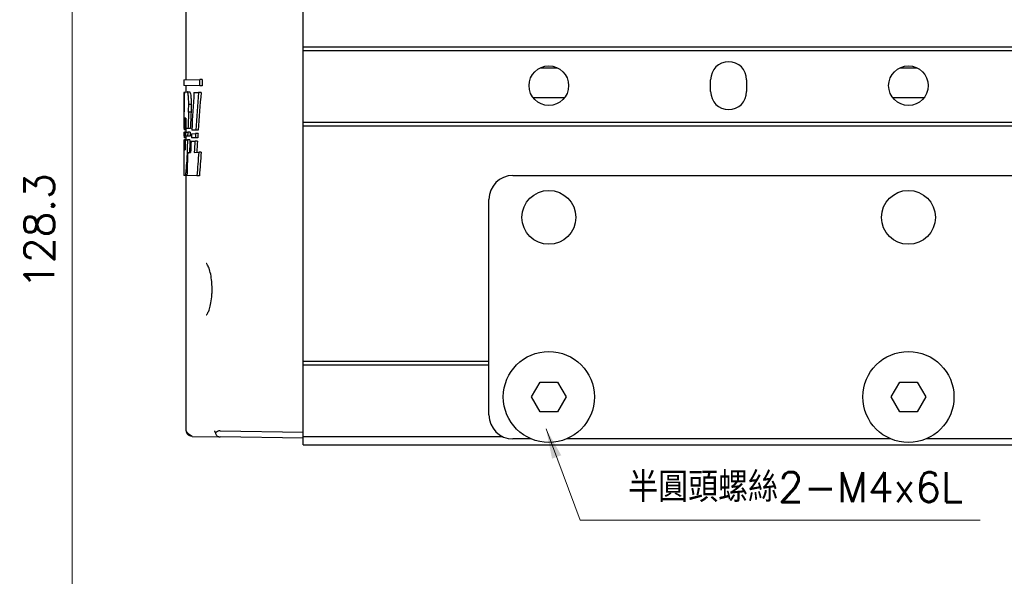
# Model space of a CAD drawing. Header units: millimetres. Extents: x 399 to 6076, y -1991 to 1602.
# Tile 249 of 256: x 5266 to 5348, y -352 to -305. Entities that reach past the tile are written whole.
import ezdxf

# ---------------------------------------------------------------- set-up
doc = ezdxf.new("R2010")
doc.units = ezdxf.units.MM
for name, color, linetype, lineweight in [('AM_0', 7, 'Continuous', 50), ('AM_5', 3, 'Continuous', 25), ('可見 (ISO)', 7, 'Continuous', 25)]:
    doc.layers.add(name, color=color, linetype=linetype, lineweight=lineweight)
doc.styles.add('尺寸標註', font='romans.shx', dxfattribs={"bigfont": 'CHINESET.SHX'})
doc.dimstyles.new('CNS1', dxfattribs={"dimtxt": 2.5, "dimasz": 2.5, "dimexe": 1, "dimexo": 1, "dimgap": 1.5, "dimtad": 1, "dimtoh": 1, "dimdec": 1, "dimdsep": 46, "dimtxsty": '尺寸標註', "dimcen": 0, "dimclrd": 2, "dimclre": 2, "dimclrt": 1, "dimadec": 0, "dimazin": 2, "dimtp": 0.1, "dimtm": 0.1, "dimtfac": 0.71, "dimtdec": 1, "dimtmove": 0, "dimatfit": 0, "dimfxl": 0, "dimlwd": 13, "dimlwe": 13, "dimarcsym": 0})
doc.dimstyles.new('CNS1$0', dxfattribs={"dimtxt": 2.5, "dimasz": 2.5, "dimexe": 1, "dimexo": 1, "dimgap": 1.5, "dimtad": 1, "dimtoh": 1, "dimdec": 1, "dimdsep": 46, "dimtxsty": '尺寸標註', "dimcen": 0, "dimclrd": 2, "dimclre": 2, "dimclrt": 1, "dimadec": 0, "dimazin": 2, "dimtp": 0.1, "dimtm": 0.1, "dimtfac": 0.71, "dimtdec": 1, "dimtmove": 0, "dimatfit": 0, "dimfxl": 0, "dimlwd": 13, "dimlwe": 13, "dimarcsym": 0})

# ---------------------------------------------------------------- blocks, each defined once
blk = doc.blocks.new('*D424')
at = {"layer": 'AM_5', "color": 2, "lineweight": 13}
for p, q in [((5305.002, -258.886), (5269.22, -258.886)), ((5270.22, -261.386), (5270.22, -384.669)), ((5384.05, -387.169), (5269.22, -387.169))]:
    blk.add_line(p, q, dxfattribs=at)
at = {"layer": 'AM_5', "color": 2}
for points in [[(5269.804, -261.386), (5270.637, -261.386), (5270.22, -258.886)], [(5269.804, -384.669), (5270.637, -384.669), (5270.22, -387.169)]]:
    blk.add_solid(points, dxfattribs=at)
at = {"layer": 'Defpoints', "color": 0}
for p in [(5306.002, -258.886), (5270.22, -387.169), (5385.05, -387.169)]:
    blk.add_point(p, dxfattribs=at)
at = {"layer": 'AM_5', "color": 1, "insert": (5267.47, -323.028), "char_height": 2.5, "attachment_point": 5, "rotation": 90, "style": '尺寸標註'}
blk.add_mtext('128.3', dxfattribs=at)

msp = doc.modelspace()

# ---------------------------------------------------------------- linework, layer by layer
at = {"layer": '可見 (ISO)'}
for p, q in [((5279.73, -310.395), (5279.73, -291.797)), ((5289.48, -307.636), (5289.48, -298.186)), ((5289.48, -307.936), (5289.48, -307.636)), ((5289.48, -307.636), (5361.48, -307.636)), ((5289.48, -307.936), (5361.48, -307.936)), ((5289.48, -313.936), (5289.48, -307.936)), ((5279.53, -310.399), (5280.86, -310.375)), ((5279.53, -310.399), (5279.53, -310.876)), ((5281.067, -310.372), (5280.86, -310.375)), ((5280.86, -310.9), (5280.86, -310.375)), ((5281.067, -310.372), (5281.067, -310.903)), ((5323.48, -311.386), (5323.48, -310.386)), ((5326.48, -310.386), (5326.48, -311.386)), ((5280.86, -310.9), (5279.53, -310.876)), ((5279.73, -311.416), (5279.73, -310.88)), ((5281.067, -310.903), (5280.86, -310.9)), ((5279.577, -311.47), (5279.531, -311.47)), ((5279.586, -311.418), (5279.816, -311.414)), ((5279.817, -311.414), (5280.018, -311.411)), ((5280.372, -311.456), (5280.754, -311.449)), ((5280.96, -311.445), (5280.754, -311.449)), ((5280.133, -312.47), (5279.931, -312.47)), ((5279.699, -313.614), (5279.6, -313.612)), ((5280.124, -313.102), (5279.922, -313.101)), ((5279.586, -314.452), (5279.532, -314.451)), ((5279.73, -314.586), (5279.548, -314.583)), ((5279.677, -314.454), (5279.586, -314.452)), ((5279.866, -314.457), (5279.677, -314.454)), ((5279.73, -314.776), (5279.73, -314.455)), ((5280.068, -314.461), (5279.866, -314.457)), ((5280.526, -314.6), (5280.189, -314.594)), ((5280.731, -314.604), (5280.526, -314.6)), ((5289.48, -313.936), (5361.48, -313.936)), ((5289.48, -314.236), (5289.48, -313.936)), ((5289.48, -333.889), (5289.48, -314.236)), ((5289.48, -314.236), (5361.48, -314.236)), ((5279.575, -315.102), (5279.53, -315.101)), ((5279.53, -315.407), (5279.571, -315.407)), ((5279.531, -314.78), (5279.579, -314.779)), ((5279.73, -315.236), (5279.544, -315.232)), ((5279.653, -315.405), (5279.571, -315.407)), ((5279.66, -315.103), (5279.575, -315.102)), ((5279.669, -314.777), (5279.579, -314.779)), ((5279.653, -315.405), (5279.833, -315.402)), ((5279.841, -315.106), (5279.66, -315.103)), ((5279.669, -314.777), (5279.854, -314.774)), ((5279.73, -315.404), (5279.73, -315.104)), ((5280.035, -315.399), (5279.833, -315.402)), ((5280.043, -315.11), (5279.841, -315.106)), ((5280.056, -314.771), (5279.854, -314.774)), ((5280.478, -315.249), (5280.151, -315.243)), ((5280.17, -314.9), (5280.502, -314.894)), ((5280.683, -315.252), (5280.478, -315.249)), ((5280.708, -314.89), (5280.502, -314.894)), ((5279.53, -315.556), (5279.53, -318.261)), ((5279.561, -316.255), (5279.634, -316.254)), ((5280.133, -315.528), (5280.457, -315.523)), ((5280.662, -315.519), (5280.457, -315.523)), ((5279.852, -316.47), (5280.084, -316.466)), ((5280.396, -316.461), (5280.765, -316.454)), ((5280.971, -316.451), (5280.765, -316.454)), ((5279.821, -317.286), (5279.767, -317.285)), ((5279.648, -318.391), (5279.532, -318.389)), ((5279.782, -318.394), (5279.648, -318.391)), ((5279.73, -339.674), (5279.73, -318.393)), ((5280.619, -318.408), (5279.782, -318.394)), ((5280.824, -318.412), (5280.619, -318.408)), ((5306.98, -318.386), (5382.05, -318.386)), ((5304.98, -338.386), (5304.98, -320.386)), ((5289.48, -334.189), (5289.48, -333.889)), ((5289.48, -333.889), (5304.98, -333.889)), ((5289.48, -340.189), (5289.48, -334.189)), ((5289.48, -334.189), (5304.98, -334.189)), ((5308.537, -336.886), (5309.258, -335.636)), ((5309.258, -335.636), (5310.702, -335.636)), ((5310.702, -335.636), (5311.424, -336.886)), ((5338.537, -336.886), (5339.258, -335.636)), ((5339.258, -335.636), (5340.702, -335.636)), ((5340.702, -335.636), (5341.424, -336.886)), ((5309.258, -338.136), (5308.537, -336.886)), ((5311.424, -336.886), (5310.702, -338.136)), ((5339.258, -338.136), (5338.537, -336.886)), ((5341.424, -336.886), (5340.702, -338.136)), ((5310.702, -338.136), (5309.258, -338.136)), ((5340.702, -338.136), (5339.258, -338.136)), ((5282.55, -339.715), (5289.48, -339.836)), ((5280.221, -340.174), (5282.55, -340.215)), ((5289.48, -340.336), (5282.55, -340.215)), ((5289.48, -340.886), (5289.48, -340.189)), ((5289.48, -340.189), (5306.114, -340.189)), ((5289.48, -340.886), (5361.48, -340.886)), ((5308.5, -340.386), (5306.98, -340.386)), ((5338.5, -340.386), (5311.46, -340.386)), ((5379.05, -340.386), (5341.46, -340.386))]:
    msp.add_line(p, q, dxfattribs=at)
for centre, radius in [((5309.98, -310.886), 1.65), ((5339.98, -310.886), 1.65), ((5309.98, -321.886), 2.25), ((5339.98, -321.886), 2.25), ((5309.98, -336.886), 3.8), ((5339.98, -336.886), 3.8)]:
    msp.add_circle(centre, radius, dxfattribs=at)
for centre, radius, start, end in [((5324.98, -310.386), 1.5, 0, 180), ((5324.98, -311.386), 1.5, 180, 0), ((5306.98, -320.386), 2, 90, 180), ((5306.98, -338.386), 2, 180, 270)]:
    msp.add_arc(centre, radius, start, end, dxfattribs=at)
for centre, major_axis, ratio, start_param, end_param in [((5769.513, -313.261), (-489.264, 27.886), 0.951806, 0.055971, 0.059557), ((5752.242, -335.56), (-472.004, -26.902), 0.951806, 6.16979, 6.176773), ((5325.48, -346.74), (-0.94, 142.854), 0.321589, 1.319052, 1.341752), ((5325.48, -346.74), (-0.935, 142.232), 0.321589, 1.317912, 1.340768), ((5769.517, -313.025), (-489.267, -27.886), 0.951806, 6.222178, 6.226432), ((5758.391, -323.953), (-478.17, 27.033), 0.950998, 0.036675, 0.03852), ((5758.911, -323.131), (-478.688, -27.062), 0.950998, 6.202937, 6.204779), ((5755.845, -333.92), (-475.611, 27.108), 0.951806, 0.013887, 0.01688), ((5753.856, -333.917), (-473.425, 26.983), 0.951806, 0.013684, 0.016697), ((5769.513, -313.261), (-489.264, 27.886), 0.951806, 0.062362, 0.062643), ((5325.478, -312.958), (-0.942, -141.574), 0.324478, 4.727419, 4.729687), ((5769.233, -312.938), (-488.984, -27.87), 0.951806, 6.228672, 6.22899), ((5325.479, -316.693), (0.855, 223.216), 0.205814, 1.564452, 1.56504), ((5767.312, -324.047), (-487.066, 27.761), 0.951806, 0.041205, 0.043032), ((5325.481, -323.921), (0.942, -141.579), 0.32449, 4.645614, 4.647898), ((5767.738, -323.218), (-487.491, -27.785), 0.951806, 6.206565, 6.208391), ((5325.488, -323.167), (-0.942, -141.591), 0.324516, 4.655261, 4.657566), ((5758.956, -334.112), (-478.719, 27.285), 0.951806, 0.018811, 0.022939), ((5325.48, -334.128), (0.942, -141.578), 0.324488, 4.573096, 4.575464), ((5756.976, -334.109), (-476.542, 27.161), 0.951806, 0.018621, 0.020975), ((5325.483, -334.13), (0.939, -140.967), 0.324499, 4.572462, 4.574891), ((5325.479, -335.87), (-0.943, -141.576), 0.324483, 4.565882, 4.568332), ((5325.484, -346.405), (0.943, -141.584), 0.3245, 4.485792, 4.48836), ((5325.48, -346.401), (0.938, -140.961), 0.324485, 4.484781, 4.487414), ((5756.539, -335.641), (-476.301, -27.147), 0.951806, 6.179076, 6.181142), ((5739.235, -345.353), (-459.004, 26.161), 0.951806, 6.274785, 6.276933), ((5737.166, -345.341), (-456.738, 26.032), 0.951806, 6.274464, 6.276623), ((5756.639, -330.517), (-476.418, -26.953), 0.951069, 6.192818, 6.197057), ((5724.742, -349.803), (-444.525, 25.149), 0.951069, 6.263777, 6.268404), ((5722.682, -349.787), (-442.267, 25.021), 0.951069, 6.263403, 6.268071), ((5282.559, -340.215), (0.358, -0.361), 0.965693, 2.360557, 3.237574)]:
    msp.add_ellipse(centre, major_axis=major_axis, ratio=ratio, start_param=start_param, end_param=end_param, dxfattribs=at)
for points, weights in [([(5309.293, -309.386), (5309.98, -309.386), (5310.668, -309.386)], [1.79251403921, 1.97176544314, 1.79251403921]), ([(5339.293, -309.386), (5339.98, -309.386), (5340.668, -309.386)], [1.79251403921, 1.97176544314, 1.79251403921]), ([(5308.668, -311.886), (5309.98, -311.886), (5311.293, -311.886)], [2.88408998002, 4.75874846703, 2.88408998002]), ([(5338.668, -311.886), (5339.98, -311.886), (5341.293, -311.886)], [2.88408998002, 4.75874846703, 2.88408998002])]:
    msp.add_rational_spline(points, weights, degree=2, dxfattribs=at)
for points, knots in [([(5279.586, -311.418), (5279.581, -311.44), (5279.576, -311.472), (5279.563, -311.599), (5279.556, -311.727), (5279.547, -312.023), (5279.544, -312.209), (5279.542, -312.431), (5279.542, -312.449), (5279.542, -312.467)], [-0.7207878, -0.7207878, -0.7207878, -0.7207878, -0.6892162, -0.6892162, -0.6265587, -0.6265587, -0.563995, -0.563995, -0.5586618, -0.5586618, -0.5586618, -0.5586618]), ([(5279.931, -312.47), (5279.932, -312.43), (5279.932, -312.391), (5279.932, -312.353), (5279.932, -312.234), (5279.929, -312.109), (5279.916, -311.878), (5279.907, -311.772), (5279.886, -311.605), (5279.873, -311.533), (5279.845, -311.437), (5279.83, -311.414), (5279.817, -311.414), (5279.816, -311.414), (5279.816, -311.414)], [-0.0115197, -0.0115197, -0.0115197, -0.0115197, 0, 0, 0, 0.0354088, 0.0354088, 0.0708176, 0.0708176, 0.1064609, 0.1064609, 0.1421042, 0.1421042, 0.1426401, 0.1426401, 0.1426401, 0.1426401]), ([(5280.018, -311.411), (5280.031, -311.41), (5280.046, -311.434), (5280.074, -311.53), (5280.088, -311.603), (5280.109, -311.77), (5280.119, -311.876), (5280.131, -312.108), (5280.134, -312.234), (5280.134, -312.391), (5280.134, -312.43), (5280.133, -312.47)], [0.1421247, 0.1421247, 0.1421247, 0.1421247, 0.177904, 0.177904, 0.2136834, 0.2136834, 0.2492251, 0.2492251, 0.2847668, 0.2847668, 0.2963185, 0.2963185, 0.2963185, 0.2963185]), ([(5279.648, -318.391), (5279.659, -318.373), (5279.67, -318.335), (5279.698, -318.193), (5279.714, -318.065), (5279.742, -317.77), (5279.755, -317.583), (5279.765, -317.348), (5279.766, -317.317), (5279.767, -317.285)], [-0.231066, -0.231066, -0.231066, -0.231066, -0.1883894, -0.1883894, -0.1255662, -0.1255662, -0.0627831, -0.0627831, -0.053411, -0.053411, -0.053411, -0.053411]), ([(5279.53, -318.261), (5279.53, -318.283), (5279.53, -318.302), (5279.531, -318.361), (5279.531, -318.384), (5279.532, -318.389)], [-0.18809261, -0.18809261, -0.18809261, -0.18809261, -0.17584149, -0.17584149, -0.14486418, -0.14486418, -0.14486418, -0.14486418]), ([(5281.394, -330.032), (5281.394, -330.032), (5281.4, -330.03), (5281.437, -330), (5281.485, -329.943), (5281.575, -329.774), (5281.62, -329.666), (5281.709, -329.39), (5281.752, -329.211), (5281.823, -328.812), (5281.851, -328.585), (5281.874, -328.24), (5281.878, -328.127), (5281.881, -327.985), (5281.881, -327.956), (5281.881, -327.906), (5281.882, -327.885), (5281.881, -327.798), (5281.88, -327.734), (5281.872, -327.475), (5281.858, -327.281), (5281.812, -326.883), (5281.776, -326.678), (5281.692, -326.319), (5281.641, -326.161), (5281.537, -325.915), (5281.482, -325.825), (5281.414, -325.749), (5281.394, -325.74), (5281.394, -325.74)], [0.0207169, 0.0207169, 0.0207169, 0.0207169, 0.0486597, 0.0486597, 0.1137949, 0.1137949, 0.1731123, 0.1731123, 0.2422385, 0.2422385, 0.3140264, 0.3140264, 0.3480923, 0.3480923, 0.3567118, 0.3567118, 0.3631759, 0.3631759, 0.3825853, 0.3825853, 0.441293, 0.441293, 0.5111221, 0.5111221, 0.5820149, 0.5820149, 0.6530275, 0.6530275, 0.6994876, 0.6994876, 0.6994876, 0.6994876]), ([(5280.221, -340.174), (5280.221, -340.174), (5280.221, -340.174), (5280.221, -340.174), (5280.221, -340.174), (5280.22, -340.174), (5280.218, -340.174), (5280.214, -340.174), (5280.21, -340.174), (5280.174, -340.172), (5280.141, -340.167), (5280.056, -340.146), (5280.004, -340.124), (5279.93, -340.076), (5279.904, -340.054), (5279.878, -340.029), (5279.876, -340.027), (5279.869, -340.02), (5279.863, -340.014), (5279.842, -339.991), (5279.828, -339.972), (5279.784, -339.907), (5279.761, -339.856), (5279.739, -339.772), (5279.733, -339.74), (5279.731, -339.697), (5279.73, -339.686), (5279.73, -339.674)], [0, 0, 0, 0, 0.00001337, 0.00001337, 0.00004901, 0.00004901, 0.00042924, 0.00042924, 0.00144321, 0.00144321, 0.01132451, 0.01132451, 0.02775701, 0.02775701, 0.03787048, 0.03787048, 0.03864818, 0.03864818, 0.0409818, 0.0409818, 0.04799743, 0.04799743, 0.06448871, 0.06448871, 0.07409933, 0.07409933, 0.07745578, 0.07745578, 0.07745578, 0.07745578]), ([(5280.221, -340.174), (5280.221, -340.174), (5280.221, -340.174), (5280.221, -340.174), (5280.221, -340.174), (5280.221, -340.174), (5279.73, -339.908), (5279.73, -339.674)], [0, 0, 0, 0, 0.00003896, 0.00003896, 0.00005822, 0.00005822, 0.07014915, 0.07014915, 0.07014915, 0.07014915]), ([(5282.085, -339.715), (5282.087, -339.724), (5282.091, -339.733), (5282.101, -339.763), (5282.11, -339.783), (5282.134, -339.832), (5282.15, -339.86), (5282.169, -339.888)], [-0.0247686, -0.0247686, -0.0247686, -0.0247686, -0.02091448, -0.02091448, -0.01229054, -0.01229054, -0.00000097, -0.00000097, -0.00000097, -0.00000097]), ([(5282.169, -339.888), (5282.171, -339.927), (5282.179, -339.966), (5282.21, -340.041), (5282.233, -340.077), (5282.295, -340.136), (5282.329, -340.16), (5282.398, -340.19), (5282.427, -340.199), (5282.488, -340.211), (5282.519, -340.214), (5282.55, -340.215)], [0.00000087, 0.00000087, 0.00000087, 0.00000087, 0.01642997, 0.01642997, 0.03297362, 0.03297362, 0.04733203, 0.04733203, 0.05698009, 0.05698009, 0.06635361, 0.06635361, 0.06635361, 0.06635361])]:
    msp.add_open_spline(points, degree=3, knots=knots, dxfattribs=at)
for points in [[(5279.922, -313.101), (5279.926, -312.89), (5279.929, -312.678), (5279.931, -312.47)], [(5280.133, -312.47), (5280.132, -312.679), (5280.128, -312.89), (5280.124, -313.102)]]:
    msp.add_open_spline(points, degree=3, dxfattribs=at)

# ---------------------------------------------------------------- texts
at = {"layer": 'AM_0', "color": 1, "insert": (5316.602, -345.667), "char_height": 2.5, "attachment_point": 7, "style": '尺寸標註'}
msp.add_mtext('半圓頭螺絲2-M4x6L', dxfattribs=at)

# ---------------------------------------------------------------- dimensions: what is measured, and where the dimension line sits
at = {"layer": 'AM_5'}
dim = msp.add_linear_dim(base=(5270.22, -387.169), p1=(5306.002, -258.886), p2=(5385.05, -387.169), angle=90, dimstyle='CNS1$0', override={"dimfxl": 4, "dimarcsym": 1}, dxfattribs=at)
dim.commit()
dim.dimension.update_dxf_attribs({"geometry": '*D424', "text_midpoint": (5267.47, -323.028)})

# ---------------------------------------------------------------- leaders
at = {"layer": 'AM_0', "annotation_type": 0, "has_hookline": 1, "hookline_direction": 0, "text_width": 29.368}
msp.add_leader([(5309.752, -339.557), (5312.602, -347.167), (5315.102, -347.167)], dimstyle='CNS1', dxfattribs=at)

doc.saveas('drawing.dxf')
